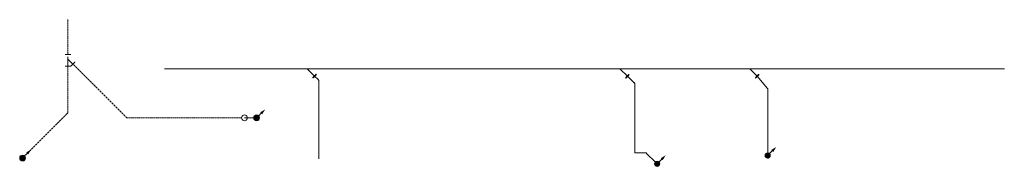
# Model space of a CAD drawing. Header units: millimetres. Extents: x 12 to 41874, y -1709 to 11257.
# Tile 1 of 3: x 12 to 21193, y -105 to 3060. Entities that reach past the tile are written whole.
import ezdxf

# ---------------------------------------------------------------- set-up
doc = ezdxf.new("R2010")
doc.units = ezdxf.units.MM
doc.linetypes.add('DDS_LT3', pattern=[289.999998, 200, -89.999998])
doc.layers.add('Dešťová voda', color=7, linetype='Continuous')
doc.layers.add('Kanalizace', color=7, linetype='Continuous')

# ---------------------------------------------------------------- blocks, each defined once
blk = doc.blocks.new('Koleno-Koleno Dešťová voda D125-ID-29-8-29-1784')
at = {"layer": 'Dešťová voda', "color": 174, "lineweight": 5}
blk.add_line((44, 44), (53, 53), dxfattribs=at)
blk.add_circle((0, 0), 62.5, dxfattribs=at)
blk = doc.blocks.new('Segment trubky-Kanalizace D150-ID-29-8-29-3073')
at = {"layer": 'Kanalizace', "color": 32, "lineweight": 5}
blk.add_line((0, 0), (2981, 0), dxfattribs=at)
blk = doc.blocks.new('T-kus-T-kus Kanalizace D150-ID-29-8-29-3139')
at = {"layer": 'Kanalizace', "color": 32, "lineweight": 5}
for p, q in [((-84, 0), (158, 0)), ((0, 0), (161, -158))]:
    blk.add_line(p, q, dxfattribs=at)
blk.add_lwpolyline([(172, -135), (159, -146), (147, -158), (137, -171), (128, -182), (123, -190), (121, -196), (124, -197), (130, -195), (138, -189), (149, -180), (162, -169), (174, -157), (184, -145), (193, -134), (198, -125), (200, -120), (197, -118), (191, -120), (183, -126), (172, -135)], dxfattribs=at)
blk = doc.blocks.new('Segment trubky-Kanalizace D150-ID-29-8-29-3062')
at = {"layer": 'Kanalizace', "color": 32, "lineweight": 5}
blk.add_line((0, 0), (6489, 0), dxfattribs=at)
blk = doc.blocks.new('T-kus-T-kus Kanalizace D150-ID-29-8-29-1888')
at = {"layer": 'Kanalizace', "color": 32, "lineweight": 5}
for p, q in [((-84, 0), (158, 0)), ((0, 0), (161, -160))]:
    blk.add_line(p, q, dxfattribs=at)
blk.add_lwpolyline([(172, -141), (160, -153), (148, -165), (137, -177), (129, -187), (123, -194), (122, -198), (124, -199), (130, -195), (139, -188), (150, -179), (162, -167), (174, -155), (185, -143), (193, -133), (198, -125), (200, -121), (198, -121), (192, -125), (183, -131), (172, -141)], dxfattribs=at)
blk = doc.blocks.new('Segment trubky-Kanalizace D150-ID-29-8-29-1876')
at = {"layer": 'Kanalizace', "color": 32, "lineweight": 5}
blk.add_line((0, 0), (2548, 0), dxfattribs=at)
blk = doc.blocks.new('T-kus-T-kus Kanalizace D150-ID-29-8-29-1741')
at = {"layer": 'Kanalizace', "color": 32, "lineweight": 5}
for p, q in [((-84, 0), (158, 0)), ((0, 0), (161, -160))]:
    blk.add_line(p, q, dxfattribs=at)
blk.add_lwpolyline([(172, -141), (160, -152), (148, -165), (137, -176), (129, -187), (123, -194), (122, -198), (124, -199), (130, -195), (139, -188), (150, -179), (162, -167), (174, -155), (185, -143), (193, -133), (198, -125), (200, -121), (197, -121), (192, -124), (183, -131), (172, -141)], dxfattribs=at)
blk = doc.blocks.new('Segment trubky-Kanalizace D150-ID-29-8-29-1732')
at = {"layer": 'Kanalizace', "color": 32, "lineweight": 5}
blk.add_line((0, 0), (5319, 0), dxfattribs=at)
blk = doc.blocks.new('Přechodka-redukce-Reducer Kanalizace D70-ID-29-8-29-2228')
at = {"color": 7, "lineweight": 5}
blk.add_wipeout([(55, 0), (52, -17), (44, -32), (32, -44), (17, -52), (0, -55), (-17, -52), (-32, -44), (-44, -32), (-52, -17), (-55, 0), (-52, 17), (-44, 32), (-32, 44), (-17, 52), (0, 55), (17, 52), (32, 44), (44, 32), (52, 17)], dxfattribs=at).dxf.layer = 'Kanalizace'
blk.add_wipeout([(55, 0), (52, -17), (44, -32), (32, -44), (17, -52), (0, -55), (-17, -52), (-32, -44), (-44, -32), (-52, -17), (-55, 0), (-52, 17), (-44, 32), (-32, 44), (-17, 52), (0, 55), (17, 52), (32, 44), (44, 32), (52, 17)], dxfattribs=at).dxf.layer = 'Kanalizace'
at = {"layer": 'Kanalizace', "lineweight": 5}
for color, points in [(7, [(0, 55), (-5, 51), (-9, 46), (-13, 41), (-16, 36), (-19, 30), (-21, 25), (-23, 19), (-25, 12), (-26, 6), (-26, 0), (-26, -6), (-25, -12), (-23, -19), (-21, -25), (-19, -30), (-16, -36), (-13, -41), (-9, -46), (-5, -51), (0, -55), (-9, -54), (-17, -52), (-25, -49), (-32, -44), (-39, -39), (-44, -32), (-49, -25), (-52, -17), (-54, -9), (-55, 0), (-54, 9), (-52, 17), (-49, 25), (-44, 32), (-39, 39), (-32, 44), (-25, 49), (-17, 52), (-9, 54)]), (32, [(0, 55), (9, 54), (17, 52), (25, 49), (32, 44), (39, 39), (44, 32), (49, 25), (52, 17), (54, 9), (55, 0), (54, -9), (52, -17), (49, -25), (44, -32), (39, -39), (32, -44), (25, -49), (17, -52), (9, -54), (0, -55), (-5, -51), (-9, -46), (-13, -41), (-16, -36), (-19, -30), (-21, -25), (-23, -19), (-25, -12), (-26, -6), (-26, 0), (-26, 6), (-25, 12), (-23, 19), (-21, 25), (-19, 30), (-16, 36), (-13, 41), (-9, 46), (-5, 51)])]:
    blk.add_hatch(color=color, dxfattribs=at).paths.add_polyline_path(points)
at = {"layer": 'Kanalizace', "color": 7, "lineweight": 5}
for p, q in [((-55, 2), (-55, 2)), ((-49, 24), (-49, 24)), ((-37, 40), (-37, 40)), ((-19, 51), (-19, 51)), ((6, 54), (6, 54)), ((54, 6), (54, 6)), ((2, -55), (2, -55)), ((24, -49), (24, -49)), ((40, -37), (40, -37)), ((51, -19), (51, -19))]:
    blk.add_line(p, q, dxfattribs=at)
for points in [[(52, 17), (55, 0), (52, -17), (44, -32), (32, -44), (17, -52), (0, -55), (-17, -52), (-32, -44), (-44, -32), (-52, -17), (-55, 0), (-52, 17), (-44, 32), (-32, 44), (-17, 52), (0, 55), (17, 52), (32, 44), (44, 32), (52, 17)], [(52, 17), (55, 0), (52, -17), (44, -32), (32, -44), (17, -52), (0, -55), (-17, -52), (-32, -44), (-44, -32), (-52, -17), (-55, 0), (-52, 17), (-44, 32), (-32, 44), (-17, 52), (0, 55), (17, 52), (32, 44), (44, 32), (52, 17)], [(-5, 51), (0, 55), (9, 54), (17, 52), (25, 49), (32, 44), (39, 39), (44, 32), (49, 25), (52, 17), (54, 9), (55, 0), (54, -9), (52, -17), (49, -25), (44, -32), (39, -39), (32, -44), (25, -49), (17, -52), (9, -54), (0, -55), (-5, -51), (-9, -46), (-13, -41), (-16, -36), (-19, -30), (-21, -25), (-23, -19), (-25, -12), (-26, -6), (-26, 0), (-26, 6), (-25, 12), (-23, 19), (-21, 25), (-19, 30), (-16, 36), (-13, 41), (-9, 46), (-5, 51)]]:
    blk.add_lwpolyline(points, dxfattribs=at)
at = {"color": 7, "lineweight": 5}
blk.add_wipeout([(37, 0), (36, -12), (30, -22), (22, -30), (12, -36), (0, -37), (-12, -36), (-22, -30), (-30, -22), (-36, -12), (-37, 0), (-36, 12), (-30, 22), (-22, 30), (-12, 36), (0, 37), (12, 36), (22, 30), (30, 22), (36, 12)], dxfattribs=at).dxf.layer = 'Kanalizace'
blk.add_wipeout([(37, 0), (36, -12), (30, -22), (22, -30), (12, -36), (0, -37), (-12, -36), (-22, -30), (-30, -22), (-36, -12), (-37, 0), (-36, 12), (-30, 22), (-22, 30), (-12, 36), (0, 37), (12, 36), (22, 30), (30, 22), (36, 12)], dxfattribs=at).dxf.layer = 'Kanalizace'
at = {"layer": 'Kanalizace', "lineweight": 5}
for color, points in [(7, [(0, 37), (-3, 35), (-6, 31), (-9, 28), (-11, 24), (-13, 21), (-15, 17), (-16, 13), (-17, 8), (-17, 4), (-18, 0), (-17, -4), (-17, -8), (-16, -13), (-15, -17), (-13, -21), (-11, -24), (-9, -28), (-6, -31), (-3, -35), (0, -37), (-6, -37), (-12, -36), (-17, -33), (-22, -30), (-26, -26), (-30, -22), (-33, -17), (-36, -12), (-37, -6), (-37, 0), (-37, 6), (-36, 12), (-33, 17), (-30, 22), (-26, 26), (-22, 30), (-17, 33), (-12, 36), (-6, 37)]), (32, [(0, 37), (6, 37), (12, 36), (17, 33), (22, 30), (26, 26), (30, 22), (33, 17), (36, 12), (37, 6), (37, 0), (37, -6), (36, -12), (33, -17), (30, -22), (26, -26), (22, -30), (17, -33), (12, -36), (6, -37), (0, -37), (-3, -35), (-6, -31), (-9, -28), (-11, -24), (-13, -21), (-15, -17), (-16, -13), (-17, -8), (-17, -4), (-18, 0), (-17, 4), (-17, 8), (-16, 13), (-15, 17), (-13, 21), (-11, 24), (-9, 28), (-6, 31), (-3, 35)])]:
    blk.add_hatch(color=color, dxfattribs=at).paths.add_polyline_path(points)
at = {"layer": 'Kanalizace', "color": 7, "lineweight": 5}
for p, q in [((-36, 11), (-36, 11)), ((-24, 28), (-24, 28)), ((-5, 37), (-5, 37)), ((11, -36), (11, -36)), ((28, -24), (28, -24)), ((37, -5), (37, -5))]:
    blk.add_line(p, q, dxfattribs=at)
for points in [[(36, 12), (37, 0), (36, -12), (30, -22), (22, -30), (12, -36), (0, -37), (-12, -36), (-22, -30), (-30, -22), (-36, -12), (-37, 0), (-36, 12), (-30, 22), (-22, 30), (-12, 36), (0, 37), (12, 36), (22, 30), (30, 22), (36, 12)], [(36, 12), (37, 0), (36, -12), (30, -22), (22, -30), (12, -36), (0, -37), (-12, -36), (-22, -30), (-30, -22), (-36, -12), (-37, 0), (-36, 12), (-30, 22), (-22, 30), (-12, 36), (0, 37), (12, 36), (22, 30), (30, 22), (36, 12)], [(-3, 35), (0, 37), (6, 37), (12, 36), (17, 33), (22, 30), (26, 26), (30, 22), (33, 17), (36, 12), (37, 6), (37, 0), (37, -6), (36, -12), (33, -17), (30, -22), (26, -26), (22, -30), (17, -33), (12, -36), (6, -37), (0, -37), (-3, -35), (-6, -31), (-9, -28), (-11, -24), (-13, -21), (-15, -17), (-16, -13), (-17, -8), (-17, -4), (-18, 0), (-17, 4), (-17, 8), (-16, 13), (-15, 17), (-13, 21), (-11, 24), (-9, 28), (-6, 31), (-3, 35)]]:
    blk.add_lwpolyline(points, dxfattribs=at)
blk = doc.blocks.new('Koleno-Koleno Kanalizace D100-ID-29-8-29-230')
at = {"layer": 'Kanalizace', "color": 32, "lineweight": 5}
blk.add_line((0, 55), (0, 59), dxfattribs=at)
blk.add_circle((0, 0), 55, dxfattribs=at)
blk = doc.blocks.new('Segment trubky-Kanalizace D100-ID-29-8-29-231')
at = {"layer": 'Kanalizace', "color": 32, "lineweight": 5}
blk.add_line((0, 0), (0, 18), dxfattribs=at)
blk = doc.blocks.new('Segment trubky-Kanalizace D70-ID-29-8-29-2171')
at = {"layer": 'Kanalizace', "color": 32, "lineweight": 5}
blk.add_line((0, 0), (0, 1373), dxfattribs=at)
blk = doc.blocks.new('Koleno-Koleno Kanalizace D70-ID-29-8-29-2158')
at = {"layer": 'Kanalizace', "color": 32, "lineweight": 5}
for p, q in [((0, 0), (-14, 17)), ((0, -22), (0, 0))]:
    blk.add_line(p, q, dxfattribs=at)
blk = doc.blocks.new('Segment trubky-Kanalizace D70-ID-29-8-29-2173')
at = {"layer": 'Kanalizace', "color": 32, "lineweight": 5}
blk.add_line((0, 0), (-207, 255), dxfattribs=at)
blk = doc.blocks.new('Koleno-Koleno Kanalizace D70-ID-29-8-29-2183')
at = {"layer": 'Kanalizace', "color": 32, "lineweight": 5}
for p, q in [((0, 0), (-2, 2)), ((2, -2), (0, 0))]:
    blk.add_line(p, q, dxfattribs=at)
blk = doc.blocks.new('Koleno-Koleno Dešťová voda D125-ID-29-8-29-1068')
at = {"layer": 'Dešťová voda', "color": 174, "lineweight": 5}
blk.add_line((-63, 0), (-74, 0), dxfattribs=at)
blk.add_circle((0, 0), 62.5, dxfattribs=at)
blk = doc.blocks.new('Segment trubky-Dešťová voda D125-ID-29-8-29-1098')
at = {"layer": 'Dešťová voda', "color": 174, "linetype": 'DDS_LT3', "lineweight": 5}
blk.add_line((0, 0), (-113, 0), dxfattribs=at)
blk = doc.blocks.new('Koleno-Koleno Dešťová voda D125-ID-29-8-29-1107')
at = {"layer": 'Dešťová voda', "color": 174, "lineweight": 5}
blk.add_line((74, 0), (0, 0), dxfattribs=at)
blk.add_lwpolyline([(-19, -59), (0, -63), (19, -59), (37, -51), (51, -37), (59, -19), (62, 0), (59, 19), (51, 37), (37, 51), (19, 59), (0, 62), (-19, 59), (-37, 51), (-51, 37), (-59, 19), (-63, 0), (-59, -19), (-51, -37), (-37, -51), (-19, -59)], dxfattribs=at)
blk = doc.blocks.new('Koleno-Koleno Dešťová voda D125-ID-29-8-29-1152')
at = {"layer": 'Dešťová voda', "color": 174, "lineweight": 5}
blk.add_line((-63, 0), (-75, 0), dxfattribs=at)
blk.add_lwpolyline([(19, 59), (0, 63), (-19, 59), (-37, 51), (-51, 37), (-59, 19), (-63, 0), (-59, -19), (-51, -37), (-37, -51), (-19, -59), (0, -63), (19, -59), (37, -51), (51, -37), (59, -19), (63, 0), (59, 19), (51, 37), (37, 51), (19, 59)], dxfattribs=at)
blk = doc.blocks.new('Koleno-Koleno Kanalizace D100-ID-29-8-29-268')
at = {"layer": 'Kanalizace', "color": 32, "lineweight": 5}
blk.add_line((-39, 39), (-42, 42), dxfattribs=at)
blk.add_circle((0, 0), 55, dxfattribs=at)
blk = doc.blocks.new('Segment trubky-Kanalizace D100-ID-29-8-29-320')
at = {"layer": 'Kanalizace', "color": 32, "lineweight": 5}
blk.add_line((0, 0), (-176, 176), dxfattribs=at)
blk = doc.blocks.new('Koleno-Koleno Kanalizace D100-ID-29-8-29-341')
at = {"layer": 'Kanalizace', "color": 32, "lineweight": 5}
for p, q in [((0, 0), (-25, 0)), ((18, -18), (0, 0))]:
    blk.add_line(p, q, dxfattribs=at)
blk = doc.blocks.new('Segment trubky-Kanalizace D100-ID-29-8-29-355')
at = {"layer": 'Kanalizace', "color": 32, "lineweight": 5}
blk.add_line((0, 0), (-159, 0), dxfattribs=at)
blk = doc.blocks.new('Koleno-Koleno Kanalizace D100-ID-29-8-29-1725')
at = {"layer": 'Kanalizace', "color": 32, "lineweight": 5}
for p, q in [((0, 0), (0, 60)), ((60, 0), (0, 0))]:
    blk.add_line(p, q, dxfattribs=at)
blk = doc.blocks.new('Segment trubky-Kanalizace D100-ID-29-8-29-2254')
at = {"layer": 'Kanalizace', "color": 32, "lineweight": 5}
blk.add_line((0, 0), (0, 1412), dxfattribs=at)
blk = doc.blocks.new('Koleno-Koleno Kanalizace D100-ID-29-8-29-2240')
at = {"layer": 'Kanalizace', "color": 32, "lineweight": 5}
for p, q in [((0, 0), (-18, 18)), ((0, -25), (0, 0))]:
    blk.add_line(p, q, dxfattribs=at)
blk = doc.blocks.new('Segment trubky-Kanalizace D100-ID-29-8-29-2273')
at = {"layer": 'Kanalizace', "color": 32, "lineweight": 5}
blk.add_line((0, 0), (-141, 140), dxfattribs=at)
blk = doc.blocks.new('Koleno-Koleno Dešťová voda D125-ID-29-8-29-2399')
at = {"layer": 'Dešťová voda', "color": 174, "lineweight": 5}
for p, q in [((0, 0), (0, 31)), ((-22, -22), (0, 0))]:
    blk.add_line(p, q, dxfattribs=at)
blk = doc.blocks.new('T-kus-T-kus Dešťová voda D125-ID-29-8-29-1865')
at = {"layer": 'Dešťová voda', "color": 174, "linetype": 'DDS_LT3', "lineweight": 5}
blk.add_line((0, -152), (0, 97), dxfattribs=at)
at = {"layer": 'Dešťová voda', "color": 174, "lineweight": 5}
blk.add_line((0, 0), (107, -107), dxfattribs=at)
for points in [[(-20, 98), (-1, 98), (19, 98), (36, 98), (50, 98), (59, 97), (62, 97), (60, 97), (51, 96), (37, 96), (20, 96), (1, 96), (-19, 96), (-36, 96), (-50, 96), (-59, 97), (-62, 97), (-60, 97), (-51, 98), (-37, 98), (-20, 98)], [(-20, -151), (-1, -151), (19, -151), (36, -151), (50, -151), (59, -152), (62, -152), (60, -152), (51, -153), (37, -153), (20, -153), (1, -153), (-19, -153), (-36, -153), (-50, -153), (-59, -152), (-62, -152), (-60, -152), (-51, -151), (-37, -151), (-20, -151)], [(121, -93), (107, -107), (93, -120), (81, -133), (71, -143), (65, -149), (63, -152), (66, -150), (72, -144), (82, -134), (94, -122), (108, -108), (122, -95), (134, -82), (144, -72), (150, -66), (152, -63), (149, -65), (143, -71), (133, -81), (121, -93)]]:
    blk.add_lwpolyline(points, dxfattribs=at)
blk = doc.blocks.new('Koleno-Koleno Dešťová voda D125-ID-29-8-29-2345')
at = {"layer": 'Dešťová voda', "color": 174, "lineweight": 5}
for p, q in [((0, 0), (-22, 22)), ((31, 0), (0, 0))]:
    blk.add_line(p, q, dxfattribs=at)
blk = doc.blocks.new('Koleno-Koleno Dešťová voda D125-ID-29-8-29-2367')
at = {"layer": 'Dešťová voda', "color": 174, "lineweight": 5}
blk.add_line((0, 0), (0, 0), dxfattribs=at)
blk.add_lwpolyline([(-43, -41), (-45, -44), (-42, -42), (-36, -36), (-26, -26), (-13, -14), (0, 0), (14, 13), (26, 26), (36, 36), (42, 42), (44, 45), (41, 43), (35, 37), (25, 27), (13, 15), (-1, 1), (-15, -13), (-27, -25), (-37, -35), (-43, -41)], dxfattribs=at)
blk = doc.blocks.new('Segment trubky-Kanalizace D100-ID-29-8-29-3182')
at = {"layer": 'Kanalizace', "color": 32, "lineweight": 5}
blk.add_line((0, 0), (0, 1663), dxfattribs=at)
blk = doc.blocks.new('Koleno-Koleno Kanalizace D100-ID-29-8-29-3168')
at = {"layer": 'Kanalizace', "color": 32, "lineweight": 5}
for p, q in [((0, 0), (-18, 18)), ((0, -26), (0, 0))]:
    blk.add_line(p, q, dxfattribs=at)
blk = doc.blocks.new('Segment trubky-Kanalizace D100-ID-29-8-29-3190')
at = {"layer": 'Kanalizace', "color": 32, "lineweight": 5}
blk.add_line((0, 0), (-78, 76), dxfattribs=at)
blk = doc.blocks.new('Začátek potrubí-PipeStart Kanalizace D100-ID-29-8-29-109-6')
at = {"layer": 'Dešťová voda', "lineweight": 5}
for points in [[(-33266, 309), (-33330, 203), (-33372, 245)], [(-33387, 125), (-33391, 144), (-33399, 162), (-33413, 176), (-33431, 184), (-33450, 188), (-33469, 184), (-33487, 176), (-33501, 162), (-33509, 144), (-33513, 125), (-33509, 106), (-33501, 88), (-33487, 74), (-33469, 66), (-33450, 62), (-33431, 66), (-33413, 74), (-33399, 88), (-33391, 106)]]:
    blk.add_hatch(color=174, dxfattribs=at).paths.add_polyline_path(points)
at = {"layer": 'Dešťová voda', "color": 174, "lineweight": 5}
blk.add_line((-33351, 224), (-33406, 169), dxfattribs=at)
blk.add_circle((-33450, 125), 62.5, dxfattribs=at)
blk = doc.blocks.new('Začátek potrubí-PipeStart Kanalizace D100-ID-29-8-29-109-9')
at = {"layer": 'Kanalizace', "lineweight": 5}
for points in [[(-17385, 179), (-17387, 190), (-17392, 201), (-17400, 209), (-17411, 214), (-17422, 216), (-17434, 214), (-17444, 209), (-17453, 201), (-17458, 190), (-17460, 179), (-17458, 167), (-17453, 157), (-17444, 148), (-17434, 143), (-17422, 141), (-17411, 143), (-17400, 148), (-17392, 157), (-17387, 167)], [(-17238, 363), (-17302, 256), (-17345, 299)]]:
    blk.add_hatch(color=32, dxfattribs=at).paths.add_polyline_path(points)
at = {"layer": 'Kanalizace', "color": 32, "lineweight": 5}
blk.add_line((-17323, 278), (-17396, 205), dxfattribs=at)
blk.add_circle((-17422, 179), 37.4, dxfattribs=at)
blk = doc.blocks.new('Začátek potrubí-PipeStart Kanalizace D100-ID-29-8-29-109-10')
at = {"layer": 'Dešťová voda', "lineweight": 5}
for points in [[(-28231, 1175), (-28295, 1069), (-28337, 1111)], [(-28353, 991), (-28356, 1010), (-28365, 1028), (-28378, 1042), (-28396, 1051), (-28415, 1054), (-28435, 1051), (-28452, 1042), (-28466, 1028), (-28475, 1010), (-28478, 991), (-28475, 972), (-28466, 954), (-28452, 941), (-28435, 932), (-28415, 929), (-28396, 932), (-28378, 941), (-28365, 954), (-28356, 972)]]:
    blk.add_hatch(color=174, dxfattribs=at).paths.add_polyline_path(points)
at = {"layer": 'Dešťová voda', "color": 174, "lineweight": 5}
blk.add_line((-28316, 1090), (-28371, 1035), dxfattribs=at)
blk.add_circle((-28415, 991), 62.5, dxfattribs=at)
blk = doc.blocks.new('Začátek potrubí-PipeStart Kanalizace D100-ID-29-8-29-109-11')
at = {"layer": 'Kanalizace', "lineweight": 5}
for points in [[(-19745, 0), (-19748, 17), (-19756, 32), (-19768, 44), (-19783, 52), (-19800, 55), (-19817, 52), (-19833, 44), (-19845, 32), (-19853, 17), (-19855, 0), (-19853, -17), (-19845, -32), (-19833, -44), (-19817, -52), (-19800, -55), (-19783, -52), (-19768, -44), (-19756, -32), (-19748, -17)], [(-19616, 184), (-19680, 78), (-19722, 120)]]:
    blk.add_hatch(color=32, dxfattribs=at).paths.add_polyline_path(points)
at = {"layer": 'Kanalizace', "color": 32, "lineweight": 5}
blk.add_line((-19701, 99), (-19761, 39), dxfattribs=at)
blk.add_circle((-19800, 0), 55, dxfattribs=at)

msp = doc.modelspace()

# ---------------------------------------------------------------- linework, layer by layer
at = {"layer": 'Dešťová voda', "color": 174, "linetype": 'DDS_LT3', "lineweight": 5, "ltscale": 0.03}
for p, q in [((1050, 2307), (1050, 3060)), ((1050, 1081), (1050, 2058)), ((2297, 963), (1158, 2102)), ((128, 128), (1028, 1028)), ((4773, 941), (2350, 941))]:
    msp.add_line(p, q, dxfattribs=at)

# ---------------------------------------------------------------- block references
at = {"layer": 'Dešťová voda', "color": 174, "linetype": 'DDS_LT3', "lineweight": 5}
for name, p in [('T-kus-T-kus Dešťová voda D125-ID-29-8-29-1865', (1050, 2210)), ('Segment trubky-Dešťová voda D125-ID-29-8-29-1098', (5036, 941))]:
    msp.add_blockref(name, p, dxfattribs=at)
at = {"layer": 'Dešťová voda', "color": 174, "lineweight": 5}
for name, p in [('Koleno-Koleno Dešťová voda D125-ID-29-8-29-2367', (1158, 2102)), ('Koleno-Koleno Dešťová voda D125-ID-29-8-29-2399', (1050, 1050)), ('Začátek potrubí-PipeStart Kanalizace D100-ID-29-8-29-109-10', (33525, -50)), ('Koleno-Koleno Dešťová voda D125-ID-29-8-29-2345', (2319, 941)), ('Koleno-Koleno Dešťová voda D125-ID-29-8-29-1152', (4848, 941)), ('Koleno-Koleno Dešťová voda D125-ID-29-8-29-1107', (4848, 941)), ('Koleno-Koleno Dešťová voda D125-ID-29-8-29-1068', (5110, 941)), ('Začátek potrubí-PipeStart Kanalizace D100-ID-29-8-29-109-6', (33525, -50)), ('Koleno-Koleno Dešťová voda D125-ID-29-8-29-1784', (75, 75))]:
    msp.add_blockref(name, p, dxfattribs=at)
at = {"layer": 'Kanalizace', "color": 32, "lineweight": 5}
for name, p in [('Segment trubky-Kanalizace D150-ID-29-8-29-3073', (3130, 2000)), ('T-kus-T-kus Kanalizace D150-ID-29-8-29-3139', (6195, 2000)), ('Segment trubky-Kanalizace D150-ID-29-8-29-3062', (6353, 2000)), ('T-kus-T-kus Kanalizace D150-ID-29-8-29-1888', (12926, 2000)), ('Segment trubky-Kanalizace D150-ID-29-8-29-1876', (13084, 2000)), ('T-kus-T-kus Kanalizace D150-ID-29-8-29-1741', (15717, 2000)), ('Segment trubky-Kanalizace D150-ID-29-8-29-1732', (15875, 2000)), ('Segment trubky-Kanalizace D100-ID-29-8-29-3190', (6433, 1766)), ('Koleno-Koleno Kanalizace D100-ID-29-8-29-3168', (6451, 1748)), ('Segment trubky-Kanalizace D100-ID-29-8-29-3182', (6451, 60)), ('Segment trubky-Kanalizace D100-ID-29-8-29-2273', (13228, 1700)), ('Koleno-Koleno Kanalizace D100-ID-29-8-29-2240', (13246, 1683)), ('Koleno-Koleno Kanalizace D70-ID-29-8-29-2183', (15880, 1838)), ('Segment trubky-Kanalizace D70-ID-29-8-29-2173', (16089, 1581)), ('Segment trubky-Kanalizace D100-ID-29-8-29-2254', (13246, 246)), ('Koleno-Koleno Kanalizace D70-ID-29-8-29-2158', (16103, 1565)), ('Segment trubky-Kanalizace D70-ID-29-8-29-2171', (16103, 170)), ('Koleno-Koleno Kanalizace D100-ID-29-8-29-1725', (13246, 186)), ('Segment trubky-Kanalizace D100-ID-29-8-29-355', (13464, 186)), ('Koleno-Koleno Kanalizace D100-ID-29-8-29-341', (13489, 186)), ('Segment trubky-Kanalizace D100-ID-29-8-29-320', (13682, -8)), ('Začátek potrubí-PipeStart Kanalizace D100-ID-29-8-29-109-11', (33525, -50)), ('Koleno-Koleno Kanalizace D100-ID-29-8-29-268', (13725, -50)), ('Koleno-Koleno Kanalizace D100-ID-29-8-29-230', (16103, 129)), ('Segment trubky-Kanalizace D100-ID-29-8-29-231', (16103, 188))]:
    msp.add_blockref(name, p, dxfattribs=at)

# ---------------------------------------------------------------- next in the draw order: block references
msp.add_blockref('Přechodka-redukce-Reducer Kanalizace D70-ID-29-8-29-2228', (16103, 129), dxfattribs=at)

# ---------------------------------------------------------------- next in the draw order: block references
msp.add_blockref('Začátek potrubí-PipeStart Kanalizace D100-ID-29-8-29-109-9', (33525, -50), dxfattribs=at)

doc.saveas('drawing.dxf')
